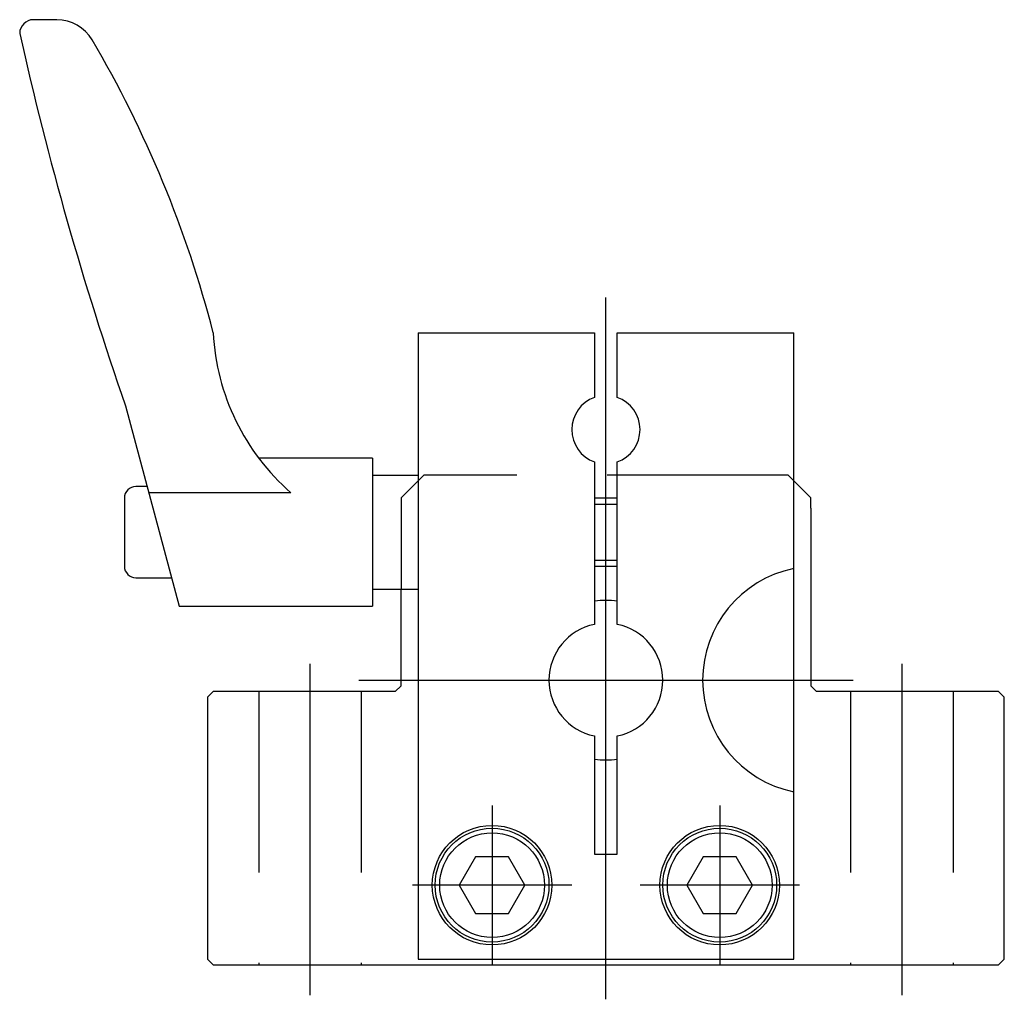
# Model space of a CAD drawing. Header units: millimetres. Extents: x 6885 to 7375, y -821 to -475.
# Tile 2 of 3: x 7220 to 7306, y -742 to -656. Entities that reach past the tile are written whole.
import ezdxf

# ---------------------------------------------------------------- set-up
doc = ezdxf.new("R2010")
doc.units = ezdxf.units.MM
doc.header["$LTSCALE"] = 5
for name, pattern in [('CENTER', [50.800000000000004, 31.75, -6.35, 6.35, -6.35]), ('CENTER2', [28.575000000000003, 19.05, -3.175, 3.175, -3.175]), ('HIDDEN2', [4.762499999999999, 3.175, -1.5875])]:
    doc.linetypes.add(name, pattern=pattern)
for name, color, linetype in [('CL', 1, 'CENTER'), ('가는실선', 1, 'Continuous'), ('숨은선', 2, 'HIDDEN2'), ('외형선', 3, 'Continuous'), ('중심선', 1, 'CENTER2')]:
    doc.layers.add(name, color=color, linetype=linetype)

msp = doc.modelspace()

# ---------------------------------------------------------------- linework, layer by layer
at = {"layer": 'CL'}
for p, q in [((7261.153479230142, -725.3011361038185), (7261.153479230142, -739.3011361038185)), ((7281.153479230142, -725.3011361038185), (7281.153479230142, -739.3011361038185)), ((7268.153479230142, -732.3011361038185), (7254.153479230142, -732.3011361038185)), ((7288.153479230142, -732.3011361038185), (7274.153479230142, -732.3011361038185))]:
    msp.add_line(p, q, dxfattribs=at)
at = {"layer": '가는실선'}
for p, q in [((7270.153479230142, -698.3011361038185), (7272.153479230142, -698.3011361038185)), ((7270.153479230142, -704.3011361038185), (7272.153479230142, -704.3011361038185))]:
    msp.add_line(p, q, dxfattribs=at)
at = {"layer": '숨은선'}
for p, q in [((7255.153486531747, -696.3011358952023), (7253.153480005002, -698.3011349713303)), ((7287.153481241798, -696.3011358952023), (7255.153486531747, -696.3011358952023)), ((7287.153481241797, -696.3011358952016), (7287.653479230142, -696.8011343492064)), ((7253.653479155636, -697.8011376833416), (7254.653479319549, -696.8011356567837)), ((7253.153480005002, -698.3011349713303), (7253.153480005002, -706.3011361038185)), ((7240.653479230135, -715.3011358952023), (7240.653479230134, -739.3011361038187)), ((7249.653479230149, -715.3011358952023), (7249.653479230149, -739.3011361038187)), ((7292.653479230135, -715.3011358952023), (7292.653479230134, -739.3011361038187)), ((7301.653479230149, -715.3011358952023), (7301.653479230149, -739.3011361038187))]:
    msp.add_line(p, q, dxfattribs=at)
at = {"layer": '외형선'}
for p, q in [((7222.91889739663, -656.3011361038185), (7220.853479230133, -656.3011361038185)), ((7254.653479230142, -683.8011361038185), (7254.653479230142, -738.8011361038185)), ((7254.653479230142, -683.8011361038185), (7270.153479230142, -683.8011361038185)), ((7254.653479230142, -683.8011361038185), (7270.153479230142, -683.8011361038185)), ((7270.153479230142, -683.8011361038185), (7270.153479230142, -689.4727089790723)), ((7272.153479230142, -689.4727089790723), (7272.153479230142, -683.8011361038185)), ((7272.153479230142, -683.8011361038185), (7287.653479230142, -683.8011361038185)), ((7272.153479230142, -683.8011361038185), (7287.653479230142, -683.8011361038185)), ((7287.653479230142, -738.8011361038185), (7287.653479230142, -683.8011361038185)), ((7228.937573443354, -690.2011361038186), (7233.653479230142, -707.8011361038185)), ((7250.653479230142, -694.8011361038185), (7240.655259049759, -694.8011361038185)), ((7250.653479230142, -694.8011361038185), (7250.653479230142, -707.8011361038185)), ((7270.153479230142, -695.1295632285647), (7270.153479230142, -709.4021566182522)), ((7272.153479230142, -709.4021566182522), (7272.153479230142, -695.1295632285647)), ((7250.653479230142, -696.3011361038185), (7254.653479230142, -696.3011361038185)), ((7289.153478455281, -698.3011349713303), (7287.653479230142, -696.8011343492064)), ((7230.840012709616, -697.3011361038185), (7229.853479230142, -697.3011361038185)), ((7243.479514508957, -697.8370344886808), (7230.983606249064, -697.8370344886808)), ((7228.853479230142, -698.3011361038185), (7228.853479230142, -704.3004804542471)), ((7270.153479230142, -698.8411361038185), (7272.153479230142, -698.8411361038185)), ((7289.153478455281, -699.1931929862), (7289.153478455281, -698.3011349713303)), ((7289.153478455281, -699.1931929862), (7289.153478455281, -714.8011367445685)), ((7270.153479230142, -703.7611361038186), (7272.153479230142, -703.7611361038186)), ((7229.853479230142, -705.3011361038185), (7232.983606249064, -705.3011361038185)), ((7250.653479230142, -706.3011361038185), (7254.653479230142, -706.3011361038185)), ((7253.153480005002, -714.8011367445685), (7253.153480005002, -706.3011361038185)), ((7233.653479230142, -707.8011361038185), (7250.653479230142, -707.8011361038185)), ((7236.653480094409, -715.3011358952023), (7236.15347908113, -715.8011369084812)), ((7252.653478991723, -715.3011358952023), (7236.653480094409, -715.3011358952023)), ((7253.153480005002, -714.8011367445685), (7252.653478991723, -715.3011358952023)), ((7289.65347946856, -715.3011358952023), (7289.153478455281, -714.8011367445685)), ((7305.653478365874, -715.3011358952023), (7289.65347946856, -715.3011358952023)), ((7306.153479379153, -715.8011369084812), (7305.653478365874, -715.3011358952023)), ((7236.15347908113, -715.8011369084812), (7236.15347908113, -738.8011360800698)), ((7306.153479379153, -738.8011360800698), (7306.153479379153, -715.8011369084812)), ((7270.153479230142, -719.2001155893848), (7270.153479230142, -729.5901117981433)), ((7272.153479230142, -729.5901117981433), (7272.153479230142, -719.2001155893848)), ((7259.709979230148, -729.8011361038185), (7258.266679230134, -732.3011361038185)), ((7262.596979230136, -729.8011361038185), (7259.709979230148, -729.8011361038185)), ((7264.040279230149, -732.3011361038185), (7262.596979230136, -729.8011361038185)), ((7270.153479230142, -729.5901117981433), (7272.153479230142, -729.5901117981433)), ((7279.709979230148, -729.8011361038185), (7278.266679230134, -732.3011361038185)), ((7282.596979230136, -729.8011361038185), (7279.709979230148, -729.8011361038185)), ((7284.040279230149, -732.3011361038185), (7282.596979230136, -729.8011361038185)), ((7258.266679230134, -732.3011361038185), (7259.709979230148, -734.8011361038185)), ((7262.596979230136, -734.8011361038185), (7264.040279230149, -732.3011361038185)), ((7278.266679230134, -732.3011361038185), (7279.709979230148, -734.8011361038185)), ((7282.596979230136, -734.8011361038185), (7284.040279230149, -732.3011361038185)), ((7259.709979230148, -734.8011361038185), (7262.596979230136, -734.8011361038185)), ((7279.709979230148, -734.8011361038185), (7282.596979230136, -734.8011361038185)), ((7236.15347908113, -738.8011360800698), (7236.653480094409, -739.3011361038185)), ((7236.653480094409, -739.3011361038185), (7305.653478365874, -739.3011361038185)), ((7254.653479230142, -738.8011361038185), (7287.653479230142, -738.8011361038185)), ((7305.653478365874, -739.3011361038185), (7306.153479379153, -738.8011360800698))]:
    msp.add_line(p, q, dxfattribs=at)
for centre, radius in [((7261.153479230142, -732.3011361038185), 5.25), ((7261.153479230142, -732.3011361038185), 5), ((7281.153479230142, -732.3011361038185), 5.25), ((7281.153479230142, -732.3011361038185), 5), ((7261.153479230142, -732.3011361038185), 4.6), ((7281.153479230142, -732.3011361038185), 4.6)]:
    msp.add_circle(centre, radius, dxfattribs=at)
for centre, radius, start, end in [((7220.853479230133, -657.5011361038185), 1.19999999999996, 90, 180), ((7222.91889739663, -659.9011361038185), 3.599999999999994, 30.45396525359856, 90), ((7512.42578510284, -592.045984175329), 299.9999999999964, 192.6023835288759, 199.097934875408), ((7139.81856260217, -708.7610824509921), 100.0000000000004, 14.45381177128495, 30.45396525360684), ((7256.626644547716, -682.7654396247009), 19.99999999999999, 182.9683795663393, 228.9014251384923), ((7271.153479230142, -692.3011361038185), 3, 109.4712206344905, 250.5287793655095), ((7271.153479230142, -692.3011361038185), 3, 289.4712206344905, 70.52877936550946), ((7229.853479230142, -698.3011361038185), 1.000000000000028, 90, 180), ((7229.853479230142, -704.3011361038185), 1, 180, 270), ((7289.653479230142, -714.3011361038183), 10.00000000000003, 101.5369590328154, 258.4630409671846), ((7271.153479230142, -714.3011361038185), 7, 81.78678929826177, 98.21321070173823), ((7271.153479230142, -714.3011361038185), 5, 101.5369590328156, 258.4630409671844), ((7271.153479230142, -714.3011361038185), 5, 281.5369590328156, 78.46304096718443), ((7271.153479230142, -714.3011361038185), 7, 261.7867892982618, 278.2132107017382)]:
    msp.add_arc(centre, radius, start, end, dxfattribs=at)
at = {"layer": '중심선'}
for p, q in [((7271.153479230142, -742.3254041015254), (7271.153479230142, -680.6973983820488)), ((7245.153479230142, -712.8723584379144), (7245.153479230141, -741.976450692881)), ((7297.153479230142, -712.8723584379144), (7297.153479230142, -741.976450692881)), ((7249.43685935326, -714.3011361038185), (7292.870099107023, -714.3011361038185))]:
    msp.add_line(p, q, dxfattribs=at)

doc.saveas('drawing.dxf')
